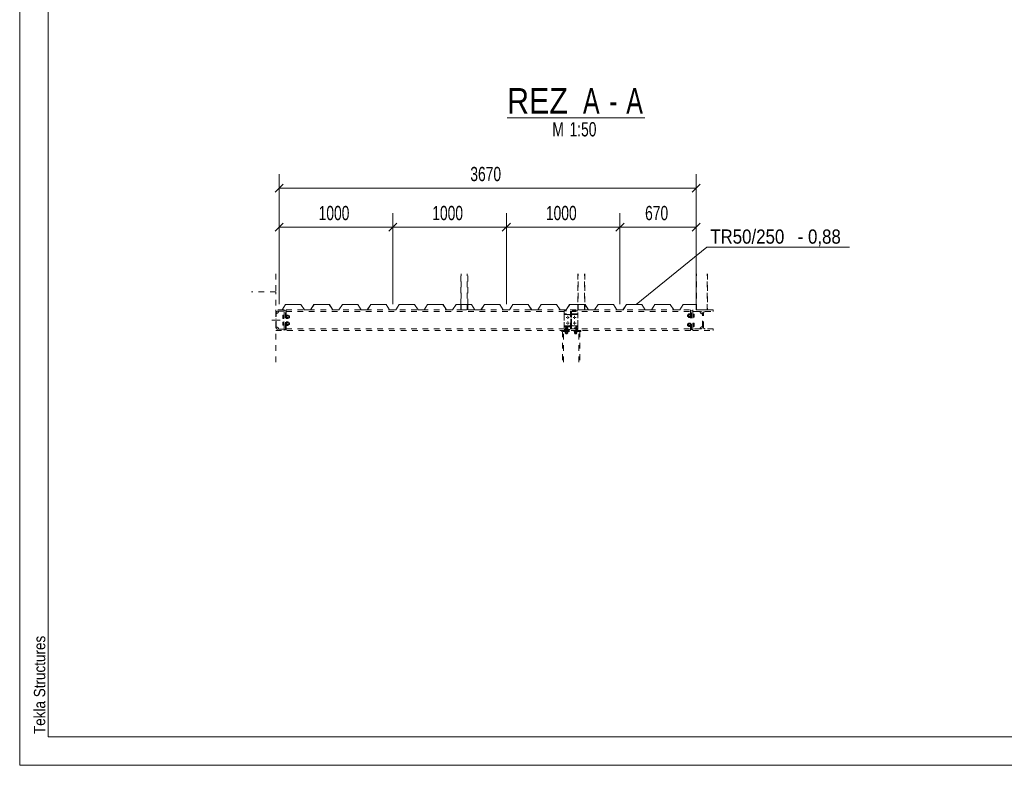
# Model space of a CAD drawing. Header units: millimetres. Extents: x -40 to 380, y -159 to 138.
# Tile 1 of 11: x -40 to 134, y -159 to -28. Entities that reach past the tile are written whole.
import ezdxf

# ---------------------------------------------------------------- set-up
doc = ezdxf.new("R2010")
doc.units = ezdxf.units.MM
for name, pattern in [('XKITLINE00', [0]), ('XKITLINE01', [4, 1, -1, 1, -1]), ('XKITLINE02', [4, 2, -2])]:
    doc.linetypes.add(name, pattern=pattern)
for name, color, linetype, lineweight in [('Jiný typ objektu', 7, 'Continuous', 0), ('Kóta', 4, 'Continuous', 0), ('List výkresu', 3, 'Continuous', 0), ('Prvek', 2, 'Continuous', 0), ('Značka prvku', 2, 'Continuous', 0), ('Šroub', 3, 'Continuous', 0)]:
    doc.layers.add(name, color=color, linetype=linetype, lineweight=lineweight)
doc.styles.add('ARIAL', font='ARIAL.TTF')
doc.styles.add('ARIAL_NARROW', font='ARIALN.TTF')

msp = doc.modelspace()

# ---------------------------------------------------------------- linework, layer by layer
at = {"layer": 'Jiný typ objektu', "color": 6, "linetype": 'XKITLINE00', "lineweight": 0}
msp.add_line((46.29, -44.94), (70.54, -44.94), dxfattribs=at)
at = {"layer": 'Kóta', "color": 7, "linetype": 'XKITLINE00', "lineweight": 0}
for p, q in [((6.15, -77.74), (6.15, -54.81)), ((79.55, -77.74), (79.55, -54.81)), ((6.86, -56.6), (5.44, -58.02)), ((80.25, -56.6), (78.84, -58.02)), ((6.15, -57.31), (79.55, -57.31)), ((6.15, -77.74), (6.15, -61.68)), ((26.15, -77.74), (26.15, -61.68)), ((26.15, -77.74), (26.15, -61.68)), ((46.15, -77.72), (46.15, -61.68)), ((46.15, -77.72), (46.15, -61.68)), ((66.15, -77.74), (66.15, -61.68)), ((66.15, -77.74), (66.15, -61.68)), ((79.55, -71.39), (79.55, -61.68)), ((6.86, -63.48), (5.44, -64.89)), ((26.86, -63.48), (25.44, -64.89)), ((26.86, -63.48), (25.44, -64.89)), ((46.86, -63.48), (45.44, -64.89)), ((46.86, -63.48), (45.44, -64.89)), ((66.86, -63.48), (65.44, -64.89)), ((66.86, -63.48), (65.44, -64.89)), ((80.25, -63.48), (78.84, -64.89)), ((6.15, -64.18), (26.15, -64.18)), ((26.15, -64.18), (46.15, -64.18)), ((46.15, -64.18), (66.15, -64.18)), ((66.15, -64.18), (79.55, -64.18))]:
    msp.add_line(p, q, dxfattribs=at)
at = {"layer": 'Kóta', "color": 3}
for p in [(6.15, -57.31), (79.55, -57.31), (6.15, -64.18), (26.15, -64.18), (26.15, -64.18), (46.15, -64.18), (46.15, -64.18), (66.15, -64.18), (66.15, -64.18), (79.55, -64.18)]:
    msp.add_point(p, dxfattribs=at)
at = {"layer": 'List výkresu', "color": 7, "linetype": 'XKITLINE00', "lineweight": 0}
for p, q in [((-39.51, 138.14), (-39.51, -158.86)), ((-34.51, 133.14), (-34.51, -153.86)), ((-39.51, -158.86), (-39.51, -153.86)), ((-34.51, -153.86), (375.49, -153.86)), ((-39.51, -158.86), (380.49, -158.86))]:
    msp.add_line(p, q, dxfattribs=at)
at = {"layer": 'Prvek', "color": 1, "linetype": 'XKITLINE01', "lineweight": 0}
for p, q in [((5.55, -72.39), (5.55, -75.54)), ((38.15, -77.75), (38.15, -72.39)), ((38.21, -78.74), (38.21, -72.39)), ((39.28, -78.74), (39.28, -72.39)), ((39.35, -77.75), (39.35, -72.39)), ((58.75, -72.39), (58.75, -77.75)), ((58.81, -78.74), (58.81, -72.39)), ((59.88, -78.74), (59.88, -72.39)), ((59.95, -72.39), (59.95, -77.75)), ((79.55, -72.39), (79.55, -77.75)), ((79.61, -78.74), (79.61, -72.39)), ((81.48, -78.74), (81.48, -72.39)), ((81.55, -72.39), (81.55, -78.74)), ((5.55, -75.54), (1.31, -75.54)), ((5.55, -75.54), (1.31, -75.54)), ((5.55, -87.93), (5.55, -75.54)), ((38.15, -77.77), (38.15, -77.75)), ((38.15, -77.77), (38.15, -77.75)), ((38.15, -78.74), (38.15, -77.77)), ((39.35, -77.75), (39.35, -77.77)), ((39.35, -77.77), (39.35, -77.75)), ((39.35, -78.74), (39.35, -77.77)), ((58.75, -77.75), (58.75, -77.77)), ((58.75, -78.74), (58.75, -77.77)), ((59.95, -77.75), (59.95, -77.77)), ((59.95, -78.74), (59.95, -77.77)), ((79.55, -77.75), (79.55, -77.77)), ((79.55, -78.74), (79.55, -77.77)), ((7.05, -78.74), (5.55, -78.74)), ((5.55, -78.74), (5.55, -82.34)), ((5.66, -79.19), (5.68, -79.1)), ((5.66, -81.89), (5.66, -79.19)), ((5.78, -79.33), (5.66, -79.35)), ((5.66, -79.35), (5.78, -79.33)), ((5.66, -81.73), (5.66, -79.35)), ((5.81, -78.97), (5.9, -78.95)), ((5.9, -78.95), (7.05, -78.95)), ((5.95, -78.74), (6.69, -78.74)), ((6.06, -78.95), (6.04, -79.07)), ((6.04, -79.07), (6.06, -78.95)), ((6.06, -78.95), (7.05, -78.95)), ((7.05, -78.95), (7.05, -78.74)), ((7.05, -78.9), (7.25, -78.9)), ((7.05, -78.95), (7.05, -78.9)), ((7.05, -82.13), (7.05, -78.95)), ((7.05, -82.13), (7.05, -78.95)), ((7.25, -82.18), (7.25, -78.9)), ((7.25, -79.22), (7.41, -79.22)), ((7.25, -81.86), (7.25, -79.22)), ((7.41, -78.74), (78.55, -78.74)), ((7.41, -78.74), (7.41, -79.2)), ((7.41, -79.02), (78.55, -79.02)), ((7.41, -79.22), (7.41, -79.2)), ((7.41, -79.2), (7.41, -81.86)), ((7.41, -81.86), (7.41, -79.22)), ((38.15, -78.74), (39.35, -78.74)), ((58.75, -78.9), (56.35, -78.9)), ((56.35, -78.9), (56.35, -82.18)), ((58.75, -79.4), (56.35, -79.4)), ((56.35, -79.4), (56.35, -79.56)), ((56.35, -79.56), (57.26, -79.56)), ((58.75, -79.56), (56.35, -79.56)), ((56.35, -79.56), (56.35, -81.52)), ((57.26, -79.56), (57.35, -79.58)), ((57.63, -79.02), (57.47, -79.02)), ((57.47, -79.02), (57.47, -82.06)), ((57.48, -79.71), (57.5, -79.8)), ((57.6, -79.8), (57.62, -79.71)), ((57.63, -82.06), (57.63, -79.02)), ((57.75, -79.58), (57.84, -79.56)), ((57.84, -79.56), (58.75, -79.56)), ((58.75, -78.74), (59.95, -78.74)), ((58.75, -82.18), (58.75, -78.9)), ((58.75, -79.56), (58.75, -79.4)), ((58.75, -81.52), (58.75, -79.56)), ((78.55, -79.02), (78.55, -78.74)), ((78.55, -82.18), (78.55, -78.9)), ((78.55, -78.9), (78.75, -78.9)), ((78.55, -82.06), (78.55, -79.02)), ((78.75, -82.18), (78.75, -78.9)), ((78.75, -78.9), (78.95, -78.9)), ((78.75, -82.18), (78.75, -78.9)), ((82.55, -78.74), (78.95, -78.74)), ((78.95, -78.74), (78.95, -79.02)), ((78.95, -82.18), (78.95, -78.9)), ((78.95, -79.02), (80.36, -79.02)), ((80.26, -79.02), (78.95, -79.02)), ((78.95, -82.06), (78.95, -79.02)), ((81.55, -78.74), (79.55, -78.74)), ((80.28, -79.14), (80.26, -79.02)), ((80.26, -79.02), (80.28, -79.14)), ((80.36, -79.02), (80.48, -79.04)), ((80.66, -79.42), (80.54, -79.4)), ((80.54, -79.4), (80.66, -79.42)), ((80.64, -79.2), (80.66, -79.32)), ((80.66, -81.76), (80.66, -79.32)), ((80.66, -81.66), (80.66, -79.42)), ((80.83, -79.32), (80.86, -79.2)), ((80.83, -81.76), (80.83, -79.32)), ((81.02, -79.04), (81.13, -79.02)), ((81.13, -79.02), (82.55, -79.02)), ((82.55, -79.02), (82.55, -78.74)), ((57.5, -81.28), (57.48, -81.37)), ((57.5, -81.28), (57.5, -79.8)), ((57.6, -81.28), (57.6, -79.8)), ((57.62, -81.37), (57.6, -81.28)), ((5.55, -82.34), (7.05, -82.34)), ((5.66, -81.73), (5.78, -81.75)), ((5.78, -81.75), (5.66, -81.73)), ((5.68, -81.98), (5.66, -81.89)), ((5.9, -82.13), (5.81, -82.11)), ((7.05, -82.13), (5.9, -82.13)), ((6.04, -82.01), (6.06, -82.13)), ((6.06, -82.13), (6.04, -82.01)), ((6.06, -82.13), (7.05, -82.13)), ((7.05, -82.34), (7.05, -82.13)), ((7.05, -82.18), (7.05, -82.13)), ((7.05, -82.18), (7.25, -82.18)), ((7.41, -81.86), (7.25, -81.86)), ((7.41, -82.34), (7.41, -81.86)), ((7.41, -82.06), (78.55, -82.06)), ((78.55, -82.34), (7.41, -82.34)), ((59.27, -82.34), (55.83, -82.34)), ((55.83, -82.34), (55.83, -82.54)), ((59.27, -82.54), (55.83, -82.54)), ((56.03, -82.54), (56.03, -87.93)), ((56.03, -82.54), (59.07, -82.54)), ((56.21, -87.93), (56.21, -82.54)), ((57.26, -81.52), (56.35, -81.52)), ((56.35, -81.52), (56.35, -81.68)), ((56.35, -81.52), (58.75, -81.52)), ((56.35, -81.68), (58.75, -81.68)), ((56.35, -82.18), (58.75, -82.18)), ((57.35, -81.5), (57.26, -81.52)), ((57.47, -82.06), (57.63, -82.06)), ((57.84, -81.52), (57.75, -81.5)), ((58.75, -81.52), (57.84, -81.52)), ((58.75, -81.68), (58.75, -81.52)), ((58.89, -87.93), (58.89, -82.54)), ((59.07, -82.54), (59.07, -87.93)), ((59.27, -82.34), (59.27, -82.54)), ((78.55, -82.06), (78.55, -81.87)), ((78.55, -82.34), (78.55, -82.06)), ((78.55, -82.18), (78.75, -82.18)), ((78.75, -82.18), (78.95, -82.18)), ((80.36, -82.06), (78.95, -82.06)), ((78.95, -82.06), (78.95, -82.34)), ((80.26, -82.06), (78.95, -82.06)), ((78.95, -82.34), (82.55, -82.34)), ((80.26, -82.06), (80.28, -81.94)), ((80.28, -81.94), (80.26, -82.06)), ((80.48, -82.04), (80.36, -82.06)), ((80.54, -81.68), (80.66, -81.66)), ((80.66, -81.66), (80.54, -81.68)), ((80.66, -81.76), (80.64, -81.87)), ((80.86, -81.87), (80.83, -81.76)), ((81.13, -82.06), (81.02, -82.04)), ((82.55, -82.06), (81.13, -82.06)), ((82.55, -82.34), (82.55, -82.06))]:
    msp.add_line(p, q, dxfattribs=at)
at = {"layer": 'Prvek', "color": 3, "linetype": 'XKITLINE00', "lineweight": 0}
for p, q in [((7.29, -77.75), (6.68, -78.72)), ((6.69, -78.74), (7.3, -77.77)), ((10, -77.75), (7.29, -77.75)), ((7.3, -77.77), (9.99, -77.77)), ((9.99, -77.77), (10.6, -78.74)), ((10.61, -78.72), (10, -77.75)), ((12.29, -77.75), (11.68, -78.72)), ((11.69, -78.74), (12.3, -77.77)), ((15, -77.75), (12.29, -77.75)), ((12.3, -77.77), (14.99, -77.77)), ((14.99, -77.77), (15.6, -78.74)), ((15.61, -78.72), (15, -77.75)), ((17.29, -77.75), (16.68, -78.72)), ((16.69, -78.74), (17.3, -77.77)), ((20, -77.75), (17.29, -77.75)), ((17.3, -77.77), (19.99, -77.77)), ((19.99, -77.77), (20.6, -78.74)), ((20.61, -78.72), (20, -77.75)), ((22.29, -77.75), (21.68, -78.72)), ((21.69, -78.74), (22.3, -77.77)), ((25, -77.75), (22.29, -77.75)), ((22.3, -77.77), (24.99, -77.77)), ((24.99, -77.77), (25.6, -78.74)), ((25.61, -78.72), (25, -77.75)), ((27.29, -77.75), (26.68, -78.72)), ((26.69, -78.74), (27.3, -77.77)), ((30, -77.75), (27.29, -77.75)), ((27.3, -77.77), (29.99, -77.77)), ((29.99, -77.77), (30.6, -78.74)), ((30.61, -78.72), (30, -77.75)), ((32.29, -77.75), (31.68, -78.72)), ((31.69, -78.74), (32.3, -77.77)), ((35, -77.75), (32.29, -77.75)), ((32.3, -77.77), (34.99, -77.77)), ((34.99, -77.77), (35.6, -78.74)), ((35.61, -78.72), (35, -77.75)), ((37.29, -77.75), (36.68, -78.72)), ((36.69, -78.74), (37.3, -77.77)), ((40, -77.75), (37.29, -77.75)), ((37.3, -77.77), (39.99, -77.77)), ((39.99, -77.77), (40.6, -78.74)), ((40.61, -78.72), (40, -77.75)), ((42.29, -77.75), (41.68, -78.72)), ((41.69, -78.74), (42.3, -77.77)), ((45, -77.75), (42.29, -77.75)), ((42.3, -77.77), (44.99, -77.77)), ((44.99, -77.77), (45.6, -78.74)), ((45.61, -78.72), (45, -77.75)), ((47.29, -77.75), (46.68, -78.72)), ((46.69, -78.74), (47.3, -77.77)), ((50, -77.75), (47.29, -77.75)), ((47.3, -77.77), (49.99, -77.77)), ((49.99, -77.77), (50.6, -78.74)), ((50.61, -78.72), (50, -77.75)), ((52.29, -77.75), (51.68, -78.72)), ((51.69, -78.74), (52.3, -77.77)), ((55, -77.75), (52.29, -77.75)), ((52.3, -77.77), (54.99, -77.77)), ((54.99, -77.77), (55.6, -78.74)), ((55.61, -78.72), (55, -77.75)), ((57.29, -77.75), (56.68, -78.72)), ((56.69, -78.74), (57.3, -77.77)), ((60, -77.75), (57.29, -77.75)), ((57.3, -77.77), (59.99, -77.77)), ((59.99, -77.77), (60.6, -78.74)), ((60.61, -78.72), (60, -77.75)), ((62.29, -77.75), (61.68, -78.72)), ((61.69, -78.74), (62.3, -77.77)), ((65, -77.75), (62.29, -77.75)), ((62.3, -77.77), (64.99, -77.77)), ((64.99, -77.77), (65.6, -78.74)), ((65.61, -78.72), (65, -77.75)), ((67.29, -77.75), (66.68, -78.72)), ((66.69, -78.74), (67.3, -77.77)), ((70, -77.75), (67.29, -77.75)), ((67.3, -77.77), (69.99, -77.77)), ((69.99, -77.77), (70.6, -78.74)), ((70.61, -78.72), (70, -77.75)), ((72.29, -77.75), (71.68, -78.72)), ((71.69, -78.74), (72.3, -77.77)), ((75, -77.75), (72.29, -77.75)), ((72.3, -77.77), (74.99, -77.77)), ((74.99, -77.77), (75.6, -78.74)), ((75.61, -78.72), (75, -77.75)), ((77.29, -77.75), (76.68, -78.72)), ((76.69, -78.74), (77.3, -77.77)), ((79.55, -77.75), (77.29, -77.75)), ((77.3, -77.77), (79.55, -77.77)), ((79.55, -77.77), (79.55, -77.75)), ((6.68, -78.72), (5.95, -78.72)), ((5.95, -78.72), (5.95, -78.74)), ((10.6, -78.74), (11.69, -78.74)), ((11.68, -78.72), (10.61, -78.72)), ((15.6, -78.74), (16.69, -78.74)), ((16.68, -78.72), (15.61, -78.72)), ((20.6, -78.74), (21.69, -78.74)), ((21.68, -78.72), (20.61, -78.72)), ((25.6, -78.74), (26.69, -78.74)), ((26.68, -78.72), (25.61, -78.72)), ((26.68, -78.72), (25.95, -78.72)), ((25.95, -78.72), (25.95, -78.74)), ((25.95, -78.74), (26.69, -78.74)), ((26.93, -78.33), (26.68, -78.72)), ((26.69, -78.74), (26.95, -78.34)), ((26.95, -78.34), (26.93, -78.33)), ((30.6, -78.74), (31.69, -78.74)), ((31.68, -78.72), (30.61, -78.72)), ((35.6, -78.74), (36.69, -78.74)), ((36.68, -78.72), (35.61, -78.72)), ((40.6, -78.74), (41.69, -78.74)), ((41.68, -78.72), (40.61, -78.72)), ((45.6, -78.74), (46.69, -78.74)), ((46.68, -78.72), (45.61, -78.72)), ((46.68, -78.72), (45.95, -78.72)), ((45.95, -78.72), (45.95, -78.74)), ((45.95, -78.74), (46.69, -78.74)), ((46.93, -78.33), (46.68, -78.72)), ((46.69, -78.74), (46.95, -78.34)), ((46.95, -78.34), (46.93, -78.33)), ((50.6, -78.74), (51.69, -78.74)), ((51.68, -78.72), (50.61, -78.72)), ((55.6, -78.74), (56.69, -78.74)), ((56.68, -78.72), (55.61, -78.72)), ((60.6, -78.74), (61.69, -78.74)), ((61.68, -78.72), (60.61, -78.72)), ((65.6, -78.74), (66.69, -78.74)), ((66.68, -78.72), (65.61, -78.72)), ((66.68, -78.72), (65.95, -78.72)), ((65.95, -78.72), (65.95, -78.74)), ((65.95, -78.74), (66.69, -78.74)), ((66.93, -78.33), (66.68, -78.72)), ((66.69, -78.74), (66.95, -78.34)), ((66.95, -78.34), (66.93, -78.33)), ((70.6, -78.74), (71.69, -78.74)), ((71.68, -78.72), (70.61, -78.72)), ((75.6, -78.74), (76.69, -78.74)), ((76.68, -78.72), (75.61, -78.72))]:
    msp.add_line(p, q, dxfattribs=at)
at = {"layer": 'Prvek', "color": 1, "linetype": 'XKITLINE01', "lineweight": 0}
for centre, radius, start, end in [((5.9, -79.19), 0.24, 112.5, 157.5), ((5.66, -78.95), 0.4, 288, 342), ((5.66, -78.95), 0.4, 288, 342), ((57.26, -79.8), 0.24, 22.5, 67.5), ((57.84, -79.8), 0.24, 112.5, 157.5), ((80.66, -79.02), 0.4, 198, 252), ((80.66, -79.02), 0.4, 198, 252), ((80.36, -79.32), 0.3, 22.5, 67.5), ((81.13, -79.32), 0.3, 112.5, 157.5), ((57.26, -81.28), 0.24, 292.5, 337.5), ((57.84, -81.28), 0.24, 202.5, 247.5), ((5.9, -81.89), 0.24, 202.5, 247.5), ((5.66, -82.13), 0.4, 18, 72), ((5.66, -82.13), 0.4, 18, 72), ((80.66, -82.06), 0.4, 108, 162), ((80.66, -82.06), 0.4, 108, 162), ((80.36, -81.76), 0.3, 292.5, 337.5), ((81.13, -81.76), 0.3, 202.5, 247.5)]:
    msp.add_arc(centre, radius, start, end, dxfattribs=at)
at = {"layer": 'Značka prvku', "color": 7, "linetype": 'XKITLINE00', "lineweight": 0}
for p, q in [((69, -77.76), (81.44, -67.67)), ((81.44, -67.67), (106.56, -67.67))]:
    msp.add_line(p, q, dxfattribs=at)
at = {"layer": 'Šroub', "color": 7, "linetype": 'XKITLINE00', "lineweight": 0}
for p, q in [((6.79, -79.66), (6.99, -79.66)), ((6.79, -80.22), (6.79, -79.66)), ((6.99, -80.24), (6.99, -79.64)), ((6.99, -79.64), (7.05, -79.64)), ((7.41, -79.64), (7.47, -79.64)), ((7.47, -80.25), (7.47, -79.63)), ((7.73, -79.63), (7.47, -79.63)), ((7.73, -80.25), (7.73, -79.63)), ((78.01, -79.9), (78.01, -79.58)), ((78.01, -79.58), (78.23, -79.58)), ((78.23, -79.43), (78.23, -80.05)), ((78.23, -79.43), (78.49, -79.43)), ((78.23, -79.58), (78.49, -79.58)), ((78.49, -79.45), (78.49, -79.43)), ((78.49, -79.44), (78.55, -79.44)), ((78.49, -79.57), (78.49, -79.45)), ((78.49, -79.62), (78.49, -79.57)), ((78.49, -79.86), (78.49, -79.62)), ((78.95, -79.44), (79.01, -79.44)), ((79.01, -80.04), (79.01, -79.44)), ((79.01, -79.46), (79.21, -79.46)), ((79.01, -79.6), (79.21, -79.6)), ((79.21, -79.46), (79.21, -80.02)), ((4.88, -80.54), (6.32, -80.54)), ((5.55, -80.32), (5.66, -80.32)), ((5.55, -80.76), (5.66, -80.76)), ((6.79, -79.8), (6.99, -79.8)), ((6.79, -80.08), (6.99, -80.08)), ((6.99, -80.22), (6.79, -80.22)), ((6.79, -80.86), (6.99, -80.86)), ((6.79, -81.42), (6.79, -80.86)), ((6.79, -81), (6.99, -81)), ((6.79, -81.28), (6.99, -81.28)), ((6.99, -81.42), (6.79, -81.42)), ((6.99, -80.24), (7.05, -80.24)), ((6.99, -81.44), (6.99, -80.84)), ((6.99, -80.84), (7.05, -80.84)), ((6.99, -81.44), (7.05, -81.44)), ((7.41, -80.24), (7.47, -80.24)), ((7.41, -80.84), (7.47, -80.84)), ((7.41, -81.44), (7.47, -81.44)), ((7.47, -79.78), (7.73, -79.78)), ((7.47, -80.09), (7.73, -80.09)), ((7.47, -80.25), (7.73, -80.25)), ((7.47, -81.45), (7.47, -80.83)), ((7.73, -80.83), (7.47, -80.83)), ((7.47, -80.98), (7.73, -80.98)), ((7.47, -81.29), (7.73, -81.29)), ((7.47, -81.45), (7.73, -81.45)), ((7.73, -79.78), (7.99, -79.78)), ((7.73, -80.1), (7.99, -80.1)), ((7.73, -81.45), (7.73, -80.83)), ((7.73, -80.98), (7.99, -80.98)), ((7.73, -81.3), (7.99, -81.3)), ((7.99, -80.1), (7.99, -79.78)), ((7.99, -81.3), (7.99, -80.98)), ((56.69, -80.04), (56.86, -80.04)), ((56.69, -81.04), (56.86, -81.04)), ((56.95, -79.78), (56.95, -79.95)), ((56.95, -80.3), (56.95, -80.13)), ((56.95, -80.78), (56.95, -80.95)), ((56.95, -81.3), (56.95, -81.13)), ((57.21, -80.04), (57.03, -80.04)), ((57.21, -81.04), (57.03, -81.04)), ((57.89, -80.04), (58.06, -80.04)), ((57.89, -81.04), (58.06, -81.04)), ((58.15, -79.78), (58.15, -79.95)), ((58.15, -80.3), (58.15, -80.13)), ((58.15, -80.78), (58.15, -80.95)), ((58.15, -81.3), (58.15, -81.13)), ((58.41, -80.04), (58.23, -80.04)), ((58.41, -81.04), (58.23, -81.04)), ((78.01, -79.9), (78.23, -79.9)), ((78.01, -81.5), (78.01, -81.18)), ((78.01, -81.18), (78.23, -81.18)), ((78.23, -79.89), (78.49, -79.89)), ((78.23, -80.05), (78.49, -80.05)), ((78.23, -81.03), (78.23, -81.65)), ((78.23, -81.03), (78.49, -81.03)), ((78.23, -81.18), (78.49, -81.18)), ((78.49, -79.89), (78.49, -79.86)), ((78.49, -79.91), (78.49, -79.89)), ((78.49, -80.03), (78.49, -79.91)), ((78.49, -80.05), (78.49, -80.03)), ((78.49, -80.04), (78.55, -80.04)), ((78.49, -81.05), (78.49, -81.03)), ((78.49, -81.04), (78.55, -81.04)), ((78.49, -81.17), (78.49, -81.05)), ((78.49, -81.22), (78.49, -81.17)), ((78.49, -81.46), (78.49, -81.22)), ((78.95, -80.04), (79.01, -80.04)), ((78.95, -81.04), (79.01, -81.04)), ((79.01, -79.88), (79.21, -79.88)), ((79.01, -80.02), (79.21, -80.02)), ((79.01, -81.64), (79.01, -81.04)), ((79.01, -81.06), (79.21, -81.06)), ((79.01, -81.2), (79.21, -81.2)), ((79.21, -81.06), (79.21, -81.62)), ((56.99, -82.01), (56.51, -82.01)), ((56.51, -82.06), (56.51, -82.01)), ((56.51, -82.59), (56.51, -82.54)), ((56.99, -82.59), (56.51, -82.59)), ((56.53, -82.79), (56.53, -82.59)), ((56.53, -82.79), (56.97, -82.79)), ((56.54, -82.01), (56.54, -81.86)), ((56.54, -81.86), (56.96, -81.86)), ((56.63, -82.91), (56.63, -82.79)), ((56.63, -82.91), (56.64, -82.91)), ((56.64, -82.01), (56.64, -81.86)), ((56.64, -82.79), (56.64, -82.59)), ((56.64, -82.91), (56.87, -82.91)), ((56.85, -82.01), (56.85, -81.86)), ((56.86, -82.79), (56.86, -82.59)), ((56.87, -82.91), (56.87, -82.79)), ((56.96, -82.01), (56.96, -81.86)), ((56.97, -82.79), (56.97, -82.59)), ((56.99, -82.06), (56.99, -82.01)), ((56.99, -82.59), (56.99, -82.54)), ((58.59, -82.01), (58.11, -82.01)), ((58.11, -82.06), (58.11, -82.01)), ((58.11, -82.59), (58.11, -82.54)), ((58.59, -82.59), (58.11, -82.59)), ((58.13, -82.79), (58.13, -82.59)), ((58.13, -82.79), (58.57, -82.79)), ((58.14, -82.01), (58.14, -81.86)), ((58.14, -81.86), (58.56, -81.86)), ((58.23, -82.91), (58.23, -82.79)), ((58.23, -82.91), (58.24, -82.91)), ((58.24, -82.01), (58.24, -81.86)), ((58.24, -82.79), (58.24, -82.59)), ((58.24, -82.91), (58.47, -82.91)), ((58.45, -82.01), (58.45, -81.86)), ((58.46, -82.79), (58.46, -82.59)), ((58.47, -82.91), (58.47, -82.79)), ((58.56, -82.01), (58.56, -81.86)), ((58.57, -82.79), (58.57, -82.59)), ((58.59, -82.06), (58.59, -82.01)), ((58.59, -82.59), (58.59, -82.54)), ((78.01, -81.5), (78.23, -81.5)), ((78.23, -81.49), (78.49, -81.49)), ((78.23, -81.65), (78.49, -81.65)), ((78.49, -81.49), (78.49, -81.46)), ((78.49, -81.51), (78.49, -81.49)), ((78.49, -81.63), (78.49, -81.51)), ((78.49, -81.65), (78.49, -81.63)), ((78.49, -81.64), (78.55, -81.64)), ((78.95, -81.64), (79.01, -81.64)), ((79.01, -81.48), (79.21, -81.48)), ((79.01, -81.62), (79.21, -81.62))]:
    msp.add_line(p, q, dxfattribs=at)
at = {"layer": 'Šroub', "color": 7, "linetype": 'XKITLINE02', "lineweight": 0}
for p, q in [((4.88, -80.54), (6.32, -80.54)), ((5.55, -80.32), (5.66, -80.32)), ((5.55, -80.76), (5.66, -80.76))]:
    msp.add_line(p, q, dxfattribs=at)

# ---------------------------------------------------------------- texts
at = {"layer": 'Jiný typ objektu', "color": 6, "width": 0.85}
for s, style, p in [('REZ', 'ARIAL', (46.29, -44.19)), ('A', 'ARIAL_NARROW', (59.64, -44.19)), ('A', 'ARIAL_NARROW', (67.26, -44.19)), ('-', 'ARIAL_NARROW', (64.27, -44.19))]:
    msp.add_text(s, height=4.5, dxfattribs=dict(at, style=style)).set_placement(p)
at = {"layer": 'Jiný typ objektu', "color": 3, "style": 'ARIAL_NARROW', "width": 0.85}
for s, p in [('M', (54.24, -48.19)), ('1:50', (57.27, -48.19))]:
    msp.add_text(s, height=2.5, dxfattribs=at).set_placement(p)
at = {"layer": 'Kóta', "color": 3, "style": 'ARIAL_NARROW', "width": 0.85}
for s, p in [('3670', (39.81, -56.06)), ('1000', (13.11, -62.93)), ('1000', (33.11, -62.93)), ('1000', (53.11, -62.93)), ('670', (70.57, -62.93))]:
    msp.add_text(s, height=2.5, dxfattribs=at).set_placement(p)
at = {"layer": 'List výkresu', "color": 5, "style": 'ARIAL', "width": 0.85}
msp.add_text('Tekla Structures', height=2, rotation=90, dxfattribs=at).set_placement((-35.01, -153.36))
at = {"layer": 'Značka prvku', "color": 3, "style": 'ARIAL', "width": 0.85}
for s, p in [('TR50/250', (82.04, -67.07)), ('- 0,88', (97.43, -67.07))]:
    msp.add_text(s, height=2.5, dxfattribs=at).set_placement(p)

doc.saveas('drawing.dxf')
